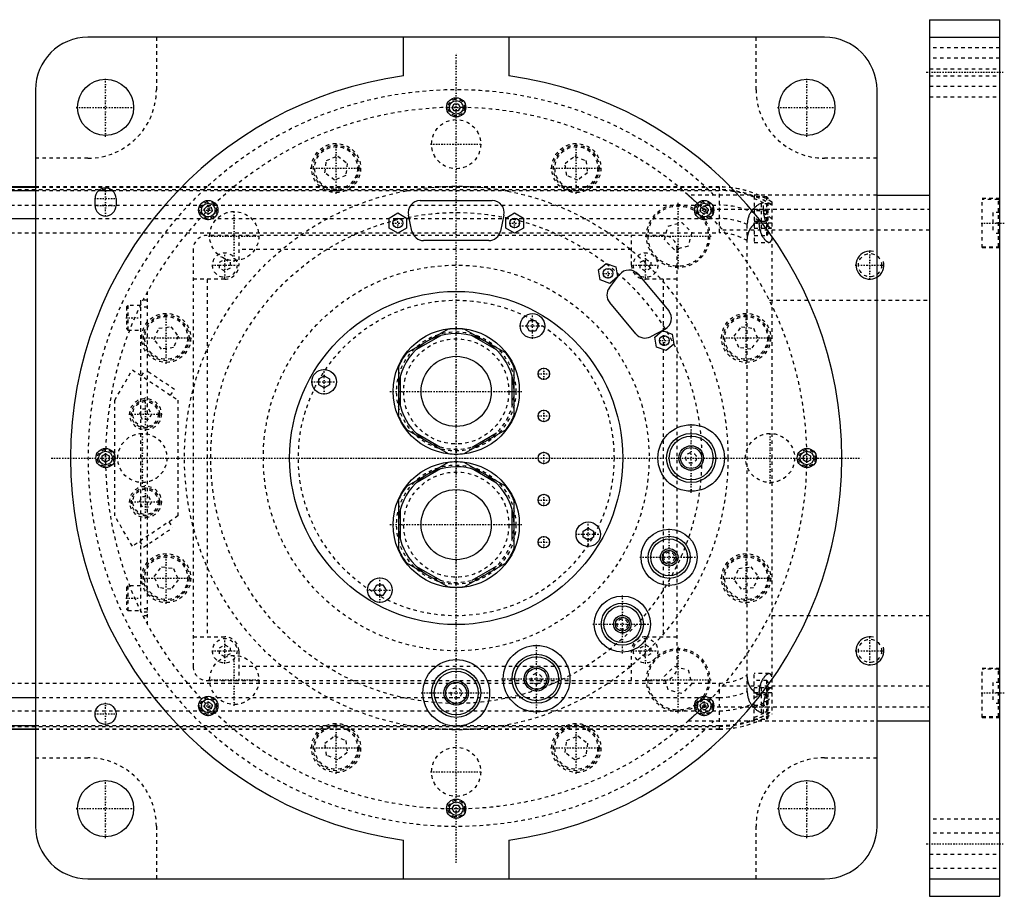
# Model space of a CAD drawing. Extents: x -706 to 156, y -125 to 125.
# Tile 12 of 12: x -124 to 156, y -125 to 125. Entities that reach past the tile are written whole.
import ezdxf

# ---------------------------------------------------------------- set-up
doc = ezdxf.new("R2010")
doc.units = 0
doc.linetypes.add('CENTER', pattern=[1.5, 0.45, -0.5, 0.05, -0.5])
doc.linetypes.add('DASHED', pattern=[2, 1, -1])
for name, color, linetype in [('AM_0', 7, 'CONTINUOUS'), ('AM_10', 7, 'CONTINUOUS'), ('AM_3', 7, 'DASHED'), ('AM_7', 7, 'CENTER')]:
    doc.layers.add(name, color=color, linetype=linetype)

msp = doc.modelspace()

# ---------------------------------------------------------------- linework, layer by layer
at = {"layer": 'AM_0', "color": 7, "linetype": 'CONTINUOUS'}
for p, q in [((135, 125), (155, 125)), ((135, 125), (135, -125)), ((155, -125), (155, 125)), ((105, 120), (-105, 120)), ((-15, 108.97), (-15, 120)), ((15, 120), (15, 108.97)), ((135, 120), (155, 120)), ((-120, 105), (-120, -105)), ((120, -105), (120, 105)), ((-1.15, 100), (-0.58, 101)), ((-0.58, 99), (-1.15, 100)), ((-0.58, 101), (0.58, 101)), ((0.58, 99), (-0.58, 99)), ((0.58, 101), (1.15, 100)), ((1.15, 100), (0.58, 99)), ((-120, 77.32), (-190.79, 77.32)), ((-190.6, 77.28), (-120, 77.28)), ((-186.5, 76.29), (-120, 76.29)), ((-101.93, 76.29), (-98.07, 76.29)), ((-103, 72), (-103, 74)), ((-97, 74), (-97, 72)), ((-10.3, 73.4), (10.3, 73.4)), ((120, 75), (135, 75)), ((-71.83, 71.01), (-71.01, 71.83)), ((-71.53, 69.89), (-71.83, 71.01)), ((-71.01, 71.83), (-69.89, 71.53)), ((-69.6, 70.41), (-70.41, 69.6)), ((-69.89, 71.53), (-69.6, 70.41)), ((69.6, 70.41), (69.89, 71.53)), ((70.41, 69.6), (69.6, 70.41)), ((69.89, 71.53), (71.01, 71.83)), ((71.01, 71.83), (71.83, 71.01)), ((71.83, 71.01), (71.53, 69.89)), ((-167.3, 68.3), (-120, 68.3)), ((-70.41, 69.6), (-71.53, 69.89)), ((-19.15, 68.44), (-16.65, 69.89)), ((-19.15, 65.56), (-19.15, 68.44)), ((-16.65, 69.89), (-14.15, 68.44)), ((-14.15, 68.44), (-14.15, 65.56)), ((-12.62, 64.68), (-13.62, 69.28)), ((13.62, 69.28), (12.62, 64.68)), ((14.15, 68.44), (16.65, 69.89)), ((14.15, 65.56), (14.15, 68.44)), ((16.65, 69.89), (19.15, 68.44)), ((19.15, 68.44), (19.15, 65.56)), ((71.53, 69.89), (70.41, 69.6)), ((-16.65, 64.11), (-19.15, 65.56)), ((-14.15, 65.56), (-16.65, 64.11)), ((16.65, 64.11), (14.15, 65.56)), ((19.15, 65.56), (16.65, 64.11)), ((9.3, 62), (-9.3, 62)), ((40.58, 53.63), (42.79, 55.49)), ((41.08, 50.79), (40.58, 53.63)), ((42.79, 55.49), (45.5, 54.5)), ((45.5, 54.5), (46, 51.65)), ((43.79, 49.8), (41.08, 50.79)), ((43.68, 48.56), (46.56, 52.29)), ((46, 51.65), (43.79, 49.8)), ((51.86, 52.39), (60.6, 41.97)), ((51.22, 35.41), (43.77, 44.3)), ((-2.3, 36.73), (-14.2, 29.85)), ((14.2, 29.85), (2.3, 36.73)), ((20.02, 37.67), (20.88, 39.17)), ((20.88, 36.17), (20.02, 37.67)), ((20.88, 39.17), (22.62, 39.17)), ((22.62, 39.17), (23.48, 37.67)), ((23.48, 37.67), (22.62, 36.17)), ((59.58, 36.78), (55.41, 34.59)), ((-4.51, 34.87), (-11.49, 30.84)), ((11.49, 30.84), (4.51, 34.87)), ((22.62, 36.17), (20.88, 36.17)), ((56.65, 34.48), (58.86, 36.33)), ((57.15, 31.64), (56.65, 34.48)), ((58.86, 36.33), (61.57, 35.35)), ((61.57, 35.35), (62.07, 32.5)), ((59.86, 30.65), (57.15, 31.64)), ((62.07, 32.5), (59.86, 30.65)), ((-16.5, 25.87), (-16.5, 12.12)), ((16.5, 12.12), (16.5, 25.87)), ((-39.17, 22.62), (-37.67, 23.48)), ((-39.17, 20.88), (-39.17, 22.62)), ((-37.67, 23.48), (-36.17, 22.62)), ((-36.17, 22.62), (-36.17, 20.88)), ((-16, 23.03), (-16, 14.97)), ((16, 14.97), (16, 23.03)), ((-37.67, 20.02), (-39.17, 20.88)), ((-36.17, 20.88), (-37.67, 20.02)), ((-14.2, 8.15), (-2.3, 1.27)), ((-11.49, 7.16), (-4.51, 3.13)), ((2.3, 1.27), (14.2, 8.15)), ((4.51, 3.13), (11.49, 7.16)), ((-101, 0.58), (-100, 1.15)), ((-101, -0.58), (-101, 0.58)), ((-100, 1.15), (-99, 0.58)), ((-99, 0.58), (-99, -0.58)), ((99, 0.58), (100, 1.15)), ((99, -0.58), (99, 0.58)), ((100, 1.15), (101, 0.58)), ((101, 0.58), (101, -0.58)), ((-100, -1.15), (-101, -0.58)), ((-99, -0.58), (-100, -1.15)), ((-2.3, -1.27), (-14.2, -8.15)), ((14.2, -8.15), (2.3, -1.27)), ((100, -1.15), (99, -0.58)), ((101, -0.58), (100, -1.15)), ((-4.51, -3.13), (-11.49, -7.16)), ((11.49, -7.16), (4.51, -3.13)), ((-16.5, -12.13), (-16.5, -25.88)), ((16.5, -25.88), (16.5, -12.13)), ((-16, -14.97), (-16, -23.03)), ((16, -23.03), (16, -14.97)), ((36.17, -20.88), (37.67, -20.02)), ((36.17, -22.62), (36.17, -20.88)), ((37.67, -20.02), (39.17, -20.88)), ((39.17, -20.88), (39.17, -22.62)), ((37.67, -23.48), (36.17, -22.62)), ((39.17, -22.62), (37.67, -23.48)), ((-14.2, -29.85), (-2.3, -36.73)), ((-11.49, -30.84), (-4.51, -34.87)), ((2.3, -36.73), (14.2, -29.85)), ((4.51, -34.87), (11.49, -30.84)), ((-23.48, -37.67), (-22.62, -36.17)), ((-22.62, -36.17), (-20.88, -36.17)), ((-20.88, -36.17), (-20.02, -37.67)), ((-22.62, -39.17), (-23.48, -37.67)), ((-20.88, -39.17), (-22.62, -39.17)), ((-20.02, -37.67), (-20.88, -39.17)), ((-167.3, -68.3), (-120, -68.3)), ((-71.83, -71.01), (-71.53, -69.89)), ((-71.53, -69.89), (-70.41, -69.6)), ((-70.41, -69.6), (-69.6, -70.41)), ((69.6, -70.41), (70.41, -69.6)), ((70.41, -69.6), (71.53, -69.89)), ((71.53, -69.89), (71.83, -71.01)), ((-71.01, -71.83), (-71.83, -71.01)), ((-69.89, -71.53), (-71.01, -71.83)), ((-69.6, -70.41), (-69.89, -71.53)), ((69.89, -71.53), (69.6, -70.41)), ((71.01, -71.83), (69.89, -71.53)), ((71.83, -71.01), (71.01, -71.83)), ((120, -75), (135, -75)), ((-190.79, -77.32), (-120, -77.32)), ((-190.6, -77.28), (-120, -77.28)), ((-186.5, -76.29), (-120, -76.29)), ((-1.15, -100), (-0.58, -99)), ((-0.58, -101), (-1.15, -100)), ((-0.58, -99), (0.58, -99)), ((0.58, -101), (-0.58, -101)), ((0.58, -99), (1.15, -100)), ((1.15, -100), (0.58, -101)), ((-15, -120), (-15, -108.97)), ((15, -108.97), (15, -120)), ((-105, -120), (105, -120)), ((135, -120), (155, -120)), ((135, -125), (155, -125))]:
    msp.add_line(p, q, dxfattribs=at)
for centre, radius in [((-100, 100), 8), ((100, 100), 8), ((0, 100), 2.75), ((0, 100), 1.95), ((-70.71, 70.71), 2.75), ((70.71, 70.71), 2.75), ((-70.71, 70.71), 1.95), ((70.71, 70.71), 1.95), ((-16.65, 67), 1.4), ((16.65, 67), 1.4), ((43.29, 52.64), 1.4), ((0, 0), 47.5), ((21.75, 37.67), 3.5), ((0, 19), 18), ((59.36, 33.49), 1.4), ((0, 19), 10), ((25, 24), 1.65), ((-37.67, 21.75), 3.5), ((25, 12), 1.65), ((67, 0), 9.5), ((67, 0), 7), ((67, 0), 6.25), ((67, 0), 3.5), ((67, 0), 3), ((-100, 0), 2.75), ((-100, 0), 1.95), ((25, 0), 1.65), ((100, 0), 2.75), ((100, 0), 1.95), ((0, -19), 18), ((0, -19), 10), ((25, -12), 1.65), ((37.67, -21.75), 3.5), ((25, -24), 1.65), ((60.72, -28.32), 8), ((60.72, -28.32), 6), ((60.72, -28.32), 5.25), ((60.72, -28.32), 2.5), ((60.72, -28.32), 2), ((-21.75, -37.67), 3.5), ((47.38, -47.38), 8), ((47.38, -47.38), 6), ((47.38, -47.38), 5.25), ((47.38, -47.38), 2.5), ((47.38, -47.38), 2), ((22.92, -62.96), 9.5), ((22.92, -62.96), 7), ((0, -67), 9.5), ((22.92, -62.96), 6.25), ((0, -67), 7), ((0, -67), 6.25), ((22.92, -62.96), 3.5), ((22.92, -62.96), 3), ((0, -67), 3.5), ((0, -67), 3), ((-100, -73), 3), ((-70.71, -70.71), 2.75), ((-70.71, -70.71), 1.95), ((70.71, -70.71), 2.75), ((70.71, -70.71), 1.95), ((-100, -100), 8), ((100, -100), 8), ((0, -100), 2.75), ((0, -100), 1.95)]:
    msp.add_circle(centre, radius, dxfattribs=at)
for centre, radius, start, end in [((-105, 105), 15, 90, 180), ((105, 105), 15, 0, 90), ((0, 0), 110, 97.8375, 262.1625), ((0, 0), 110, 277.8375, 82.1625), ((-100, 74), 3, 0, 180), ((-10.3, 70), 3.4, 90, 192.2648), ((10.3, 70), 3.4, 347.7352, 90), ((-100, 72), 3, 180, 0), ((-9.3, 65.4), 3.4, 192.2648, 270), ((9.3, 65.4), 3.4, 270, 347.7352), ((49.25, 50.2), 3.4, 40, 142.2648), ((46.37, 46.48), 3.4, 142.2648, 220), ((57.99, 39.79), 3.4, 297.7352, 40), ((0, 19), 17.87, 82.6199, 97.3801), ((0, 19), 16.5, 0, 240), ((53.83, 37.6), 3.4, 220, 297.7352), ((0, 19), 17.88, 142.6199, 157.3801), ((0, 19), 17.88, 22.6199, 37.3801), ((0, 19), 17.88, 202.6199, 217.3801), ((0, 19), 17.87, 322.6199, 337.3801), ((0, 19), 17.87, 262.6199, 277.3801), ((0, -19), 16.5, 0, 240), ((0, -19), 17.87, 82.6199, 97.3801), ((0, -19), 17.88, 142.6199, 157.3801), ((0, -19), 17.87, 22.6199, 37.3801), ((0, -19), 17.87, 202.6199, 217.3801), ((0, -19), 17.87, 322.6199, 337.3801), ((0, -19), 17.87, 262.6199, 277.3801), ((-105, -105), 15, 180, 270), ((105, -105), 15, 270, 0)]:
    msp.add_arc(centre, radius, start, end, dxfattribs=at)
at = {"layer": 'AM_10', "color": 7, "linetype": 'CONTINUOUS'}
for centre in [(118, 55), (118, -55)]:
    msp.add_arc(centre, 4, 75, 15, dxfattribs=at)
at = {"layer": 'AM_3', "color": 6, "linetype": 'DASHED'}
for p, q in [((-85.5, 120), (-85.5, 105)), ((85.5, 105), (85.5, 120)), ((155, 117), (135, 117)), ((155, 114), (135, 114)), ((135, 111), (155, 111)), ((135, 109), (155, 109)), ((135, 106), (155, 106)), ((135, 103), (155, 103)), ((-105, 85.5), (-120, 85.5)), ((-37.45, 81.36), (-37, 84.8)), ((-37, 84.8), (-33.8, 86.12)), ((-33.8, 86.12), (-31.05, 84.01)), ((31.05, 84.01), (33.8, 86.12)), ((33.8, 86.12), (37, 84.8)), ((37, 84.8), (37.45, 81.36)), ((120, 85.5), (105, 85.5)), ((-31.05, 84.01), (-31.5, 80.58)), ((31.5, 80.58), (31.05, 84.01)), ((-34.7, 79.25), (-37.45, 81.36)), ((-31.5, 80.58), (-34.7, 79.25)), ((34.7, 79.25), (31.5, 80.58)), ((37.45, 81.36), (34.7, 79.25)), ((-309, 76.54), (75, 76.54)), ((75, 77.32), (-120, 77.32)), ((-120, 77.28), (75, 77.28)), ((-120, 76.29), (-101.93, 76.29)), ((-98.07, 76.29), (75, 76.29)), ((75, 77.32), (75, 64.2)), ((120, 75), (66.14, 75)), ((85, 74.75), (85, 61.5)), ((88.6, 74.5), (85, 74.5)), ((89, 74.1), (88.6, 74.5)), ((88.6, 63.5), (88.6, 74.5)), ((89, 63.9), (89, 74.1)), ((90, 73.02), (90, -73.02)), ((155, 74), (150, 74)), ((150, 60), (150, 74)), ((154.6, 73.75), (150, 73.75)), ((155, 73.35), (154.6, 73.75)), ((154.6, 60.25), (154.6, 73.75)), ((-309, 72.1), (75, 72.1)), ((70.42, 71), (135, 71)), ((88.6, 70.5), (85, 70.5)), ((87, 72.5), (87, 69.5)), ((89, 72.5), (87, 72.5)), ((87.65, 71), (87.65, 72.74)), ((89, 70.1), (88.6, 70.5)), ((-120, 68.3), (75, 68.3)), ((85, 67.5), (88.6, 67.5)), ((86.34, 67.64), (86.34, 67)), ((89, 69.5), (87, 69.5)), ((87, 68.5), (87, 65.5)), ((89, 68.5), (87, 68.5)), ((88.6, 67.5), (89, 67.9)), ((153, 70), (153, 64)), ((155, 70), (153, 70)), ((59.38, 62.24), (60.43, 66.14)), ((60.43, 66.14), (64.33, 67.19)), ((64.33, 67.19), (67.19, 64.33)), ((135, 65), (75.99, 65)), ((83, -66.56), (83, 66.56)), ((90, 67), (85, 67)), ((85, 65.5), (89.8, 65.5)), ((155, 67), (153, 67)), ((-309, 64.2), (75, 64.2)), ((59, 63.5), (-71, 63.5)), ((-62, 63.5), (-62, 55)), ((50, 55), (50, 63.5)), ((62.24, 59.38), (59.38, 62.24)), ((67.19, 64.33), (66.14, 60.43)), ((85, 63.5), (88.6, 63.5)), ((88.6, 63.5), (89, 63.9)), ((155, 64), (153, 64)), ((-75, 59.5), (-75, -59.5)), ((50, 59.5), (-62, 59.5)), ((66.14, 60.43), (62.24, 59.38)), ((63, -59.5), (63, 59.5)), ((85, 61.5), (89.23, 61.5)), ((150, 60.25), (154.6, 60.25)), ((150, 60), (155, 60)), ((154.6, 60.25), (155, 60.65)), ((-67.5, 55.87), (-66, 56.73)), ((-66, 56.73), (-64.5, 55.87)), ((52.5, 55.87), (54, 56.73)), ((54, 56.73), (55.5, 55.87)), ((-67.5, 54.13), (-67.5, 55.87)), ((-66, 53.27), (-67.5, 54.13)), ((-64.5, 54.13), (-66, 53.27)), ((-64.5, 55.87), (-64.5, 54.13)), ((52.5, 54.13), (52.5, 55.87)), ((54, 53.27), (52.5, 54.13)), ((55.5, 54.13), (54, 53.27)), ((55.5, 55.87), (55.5, 54.13)), ((-66, 51), (-75, 51)), ((-71, 51), (-71, -51)), ((63, 51), (54, 51)), ((59, 51), (59, -51)), ((-90, 45), (-90, -45)), ((-88, 45), (-90, 45)), ((-88, -47.5), (-88, 47.5)), ((89.3, 45), (135, 45)), ((-93.6, 43.5), (-94, 43.1)), ((-94, 43.1), (-94, 36.9)), ((-90, 43.5), (-93.6, 43.5)), ((-93.6, 43.5), (-93.6, 36.5)), ((-88, 43), (-90, 43)), ((-94, 36.9), (-93.6, 36.5)), ((-86.12, 33.8), (-84.8, 37)), ((-84.8, 37), (-81.36, 37.45)), ((-81.36, 37.45), (-79.25, 34.7)), ((79.25, 34.7), (81.36, 37.45)), ((81.36, 37.45), (84.8, 37)), ((84.8, 37), (86.12, 33.8)), ((-93.6, 36.5), (-90, 36.5)), ((-84.01, 31.05), (-86.12, 33.8)), ((-79.25, 34.7), (-80.58, 31.5)), ((80.58, 31.5), (79.25, 34.7)), ((86.12, 33.8), (84.01, 31.05)), ((-80.58, 31.5), (-84.01, 31.05)), ((84.01, 31.05), (80.58, 31.5)), ((-97.35, 16.5), (-92.35, 25.16)), ((-92.35, 25.16), (-79.35, 16.5)), ((-89.75, 23.43), (-88.64, 25.09)), ((-80.32, 19.55), (-88.64, 25.09)), ((-81.43, 17.89), (-80.32, 19.55)), ((-97.35, -16.5), (-97.35, 16.5)), ((-79.35, 16.5), (-79.35, -16.5)), ((-90.33, 12.5), (-89.47, 14)), ((-89.47, 11), (-90.33, 12.5)), ((-89.47, 14), (-87.73, 14)), ((-87.73, 14), (-86.87, 12.5)), ((-86.87, 12.5), (-87.73, 11)), ((-87.73, 11), (-89.47, 11)), ((-90.33, -12.5), (-89.47, -11)), ((-89.47, -11), (-87.73, -11)), ((-87.73, -11), (-86.87, -12.5)), ((-89.47, -14), (-90.33, -12.5)), ((-87.73, -14), (-89.47, -14)), ((-86.87, -12.5), (-87.73, -14)), ((-92.35, -25.16), (-97.35, -16.5)), ((-79.35, -16.5), (-92.35, -25.16)), ((-81.95, -18.23), (-80.84, -19.89)), ((-89.16, -25.44), (-80.84, -19.89)), ((-90.27, -23.77), (-89.16, -25.44)), ((-86.12, -33.8), (-84.01, -31.05)), ((-84.01, -31.05), (-80.58, -31.5)), ((-80.58, -31.5), (-79.25, -34.7)), ((79.25, -34.7), (80.58, -31.5)), ((80.58, -31.5), (84.01, -31.05)), ((84.01, -31.05), (86.12, -33.8)), ((-93.6, -36.5), (-94, -36.9)), ((-90, -36.5), (-93.6, -36.5)), ((-93.6, -36.5), (-93.6, -43.5)), ((-84.8, -37), (-86.12, -33.8)), ((-79.25, -34.7), (-81.36, -37.45)), ((81.36, -37.45), (79.25, -34.7)), ((86.12, -33.8), (84.8, -37)), ((-94, -36.9), (-94, -43.1)), ((-81.36, -37.45), (-84.8, -37)), ((84.8, -37), (81.36, -37.45)), ((-94, -43.1), (-93.6, -43.5)), ((-93.6, -43.5), (-90, -43.5)), ((-88, -43), (-90, -43)), ((-88, -44), (-90, -44)), ((-88, -45), (-90, -45)), ((135, -45), (89.3, -45)), ((-75, -51), (-66, -51)), ((-67.5, -54.13), (-66, -53.27)), ((-66, -53.27), (-64.5, -54.13)), ((52.5, -54.13), (54, -53.27)), ((54, -51), (63, -51)), ((54, -53.27), (55.5, -54.13)), ((-67.5, -55.87), (-67.5, -54.13)), ((-66, -56.73), (-67.5, -55.87)), ((-64.5, -55.87), (-66, -56.73)), ((-64.5, -54.13), (-64.5, -55.87)), ((-62, -55), (-62, -63.5)), ((50, -63.5), (50, -55)), ((52.5, -55.87), (52.5, -54.13)), ((54, -56.73), (52.5, -55.87)), ((55.5, -55.87), (54, -56.73)), ((55.5, -54.13), (55.5, -55.87)), ((50, -59.5), (-62, -59.5)), ((59.38, -62.24), (62.24, -59.38)), ((62.24, -59.38), (66.14, -60.43)), ((66.14, -60.43), (67.19, -64.33)), ((89.23, -61.5), (85, -61.5)), ((85, -74.75), (85, -61.5)), ((155, -60), (150, -60)), ((150, -74), (150, -60)), ((154.6, -60.25), (150, -60.25)), ((155, -60.65), (154.6, -60.25)), ((154.6, -73.75), (154.6, -60.25)), ((-309, -64.2), (75, -64.2)), ((-71, -63.5), (59, -63.5)), ((60.43, -66.14), (59.38, -62.24)), ((67.19, -64.33), (64.33, -67.19)), ((75, -64.2), (75, -77.32)), ((88.6, -63.5), (85, -63.5)), ((89, -63.9), (88.6, -63.5)), ((88.6, -74.5), (88.6, -63.5)), ((89, -74.1), (89, -63.9)), ((153, -64), (153, -70)), ((155, -64), (153, -64)), ((64.33, -67.19), (60.43, -66.14)), ((75.99, -65), (135, -65)), ((89.8, -65.5), (85, -65.5)), ((90, -67), (85, -67)), ((86.34, -67), (86.34, -67.64)), ((87, -65.5), (87, -68.5)), ((155, -67), (153, -67)), ((-120, -68.3), (75, -68.3)), ((88.6, -67.5), (85, -67.5)), ((89, -68.5), (87, -68.5)), ((87, -69.5), (87, -72.5)), ((89, -69.5), (87, -69.5)), ((89, -67.9), (88.6, -67.5)), ((88.6, -70.5), (89, -70.1)), ((155, -70), (153, -70)), ((-309, -72.1), (75, -72.1)), ((70.42, -71), (135, -71)), ((85, -70.5), (88.6, -70.5)), ((89, -72.5), (87, -72.5)), ((87.65, -72.74), (87.65, -71)), ((66.14, -75), (120, -75)), ((85, -74.5), (88.6, -74.5)), ((88.6, -74.5), (89, -74.1)), ((150, -73.75), (154.6, -73.75)), ((150, -74), (155, -74)), ((154.6, -73.75), (155, -73.35)), ((-309, -76.54), (75, -76.54)), ((-120, -76.29), (75, -76.29)), ((-120, -77.28), (75, -77.28)), ((-120, -77.32), (75, -77.32)), ((-37.45, -81.36), (-34.7, -79.25)), ((-37, -84.8), (-37.45, -81.36)), ((-34.7, -79.25), (-31.5, -80.58)), ((-31.5, -80.58), (-31.05, -84.01)), ((31.05, -84.01), (31.5, -80.58)), ((31.5, -80.58), (34.7, -79.25)), ((34.7, -79.25), (37.45, -81.36)), ((37.45, -81.36), (37, -84.8)), ((-31.05, -84.01), (-33.8, -86.12)), ((33.8, -86.12), (31.05, -84.01)), ((-120, -85.5), (-105, -85.5)), ((-33.8, -86.12), (-37, -84.8)), ((37, -84.8), (33.8, -86.12)), ((105, -85.5), (120, -85.5)), ((155, -103), (135, -103)), ((-85.5, -105), (-85.5, -120)), ((85.5, -120), (85.5, -105)), ((155, -107), (135, -107)), ((135, -113), (155, -113)), ((135, -117), (155, -117))]:
    msp.add_line(p, q, dxfattribs=at)
for points in [[(66.14, 75, 0), (66.14, 75, 0), (66.15, 75, 0), (66.15, 75, 0), (66.15, 74.99, 0), (66.15, 74.99, 0), (66.16, 74.99, 0), (66.16, 74.98, 0), (66.17, 74.97, 0), (66.18, 74.97, 0), (66.19, 74.96, 0), (66.2, 74.95, 0), (66.21, 74.95, 0), (66.22, 74.93, 0), (66.23, 74.92, 0), (66.25, 74.91, 0), (66.27, 74.89, 0), (66.29, 74.87, 0), (66.3, 74.87, 0), (66.31, 74.86, 0), (66.33, 74.84, 0), (66.35, 74.82, 0), (66.36, 74.81, 0), (66.37, 74.8, 0), (66.4, 74.77, 0), (66.42, 74.75, 0), (66.44, 74.74, 0), (66.45, 74.73, 0), (66.48, 74.7, 0), (66.51, 74.68, 0), (66.54, 74.65, 0), (66.57, 74.62, 0), (66.6, 74.59, 0), (66.62, 74.58, 0), (66.63, 74.57, 0), (66.67, 74.54, 0), (66.7, 74.51, 0), (66.74, 74.47, 0), (66.77, 74.44, 0), (66.81, 74.41, 0), (66.83, 74.39, 0), (66.84, 74.38, 0), (66.88, 74.34, 0), (66.92, 74.31, 0), (66.96, 74.27, 0), (67, 74.24, 0), (67.04, 74.2, 0), (67.06, 74.19, 0), (67.08, 74.17, 0), (67.12, 74.13, 0), (67.16, 74.1, 0), (67.2, 74.06, 0), (67.24, 74.02, 0), (67.28, 73.99, 0), (67.3, 73.97, 0), (67.32, 73.95, 0), (67.36, 73.91, 0), (67.4, 73.87, 0), (67.45, 73.83, 0), (67.49, 73.79, 0), (67.53, 73.75, 0), (67.55, 73.73, 0), (67.58, 73.71, 0), (67.62, 73.67, 0), (67.67, 73.63, 0), (67.69, 73.61, 0), (67.83, 73.48, 0), (68.12, 73.21, 0), (68.41, 72.94, 0), (68.72, 72.65, 0), (69.03, 72.35, 0), (69.34, 72.05, 0), (69.5, 71.9, 0), (69.66, 71.75, 0), (69.97, 71.45, 0), (70.27, 71.15, 0), (70.42, 71, 0)], [(84.35, 70.61, 0), (84.28, 70.52, 0), (84.15, 70.34, 0), (84.03, 70.15, 0), (83.97, 70.06, 0), (83.91, 69.96, 0), (83.79, 69.76, 0), (83.68, 69.55, 0), (83.58, 69.34, 0), (83.49, 69.12, 0), (83.4, 68.9, 0), (83.36, 68.78, 0), (83.32, 68.67, 0), (83.25, 68.43, 0), (83.19, 68.19, 0), (83.13, 67.94, 0), (83.09, 67.7, 0), (83.05, 67.45, 0), (83.04, 67.32, 0), (83.03, 67.2, 0), (83.01, 66.94, 0), (83, 66.69, 0), (83, 66.56, 0)], [(87.65, 72.74, 0), (87.56, 72.73, 0), (87.38, 72.7, 0), (87.2, 72.65, 0), (87.11, 72.62, 0), (87.01, 72.59, 0), (86.83, 72.53, 0), (86.64, 72.45, 0), (86.44, 72.36, 0), (86.25, 72.26, 0), (86.06, 72.15, 0), (85.97, 72.09, 0), (85.87, 72.03, 0), (85.68, 71.9, 0), (85.5, 71.76, 0), (85.31, 71.61, 0), (85.13, 71.45, 0), (84.95, 71.28, 0), (84.86, 71.19, 0), (84.78, 71.1, 0), (84.6, 70.91, 0), (84.43, 70.71, 0), (84.35, 70.61, 0)], [(89.8, 65.5, 0), (89.79, 65.5, 0), (89.77, 65.5, 0), (89.75, 65.5, 0), (89.74, 65.5, 0), (89.73, 65.51, 0), (89.71, 65.51, 0), (89.7, 65.52, 0), (89.68, 65.52, 0), (89.66, 65.53, 0), (89.63, 65.54, 0), (89.62, 65.55, 0), (89.61, 65.55, 0), (89.59, 65.56, 0), (89.57, 65.57, 0), (89.55, 65.59, 0), (89.53, 65.6, 0), (89.5, 65.62, 0), (89.49, 65.63, 0), (89.48, 65.64, 0), (89.46, 65.65, 0), (89.43, 65.67, 0), (89.42, 65.68, 0), (89.41, 65.69, 0), (89.39, 65.72, 0), (89.36, 65.74, 0), (89.35, 65.75, 0), (89.34, 65.76, 0), (89.31, 65.79, 0), (89.29, 65.81, 0), (89.26, 65.84, 0), (89.24, 65.87, 0), (89.21, 65.9, 0), (89.2, 65.92, 0), (89.18, 65.93, 0), (89.16, 65.96, 0), (89.13, 66, 0), (89.11, 66.03, 0), (89.08, 66.06, 0), (89.05, 66.1, 0), (89.04, 66.12, 0), (89.03, 66.14, 0), (89, 66.17, 0), (88.97, 66.21, 0), (88.95, 66.25, 0), (88.92, 66.29, 0), (88.89, 66.34, 0), (88.88, 66.36, 0), (88.87, 66.38, 0), (88.84, 66.42, 0), (88.81, 66.47, 0), (88.79, 66.51, 0), (88.76, 66.56, 0), (88.73, 66.6, 0), (88.72, 66.63, 0), (88.71, 66.65, 0), (88.68, 66.7, 0), (88.66, 66.75, 0), (88.63, 66.8, 0), (88.6, 66.85, 0), (88.58, 66.9, 0), (88.57, 66.93, 0), (88.55, 66.95, 0), (88.53, 67, 0), (88.5, 67.06, 0), (88.49, 67.08, 0), (88.48, 67.11, 0), (88.45, 67.16, 0), (88.43, 67.22, 0), (88.42, 67.25, 0), (88.41, 67.28, 0), (88.38, 67.33, 0), (88.36, 67.39, 0), (88.33, 67.45, 0), (88.31, 67.51, 0), (88.28, 67.57, 0), (88.27, 67.6, 0), (88.26, 67.63, 0), (88.24, 67.69, 0), (88.21, 67.76, 0), (88.19, 67.82, 0), (88.17, 67.89, 0), (88.15, 67.95, 0), (88.13, 67.99, 0), (88.12, 68.02, 0), (88.1, 68.09, 0), (88.08, 68.16, 0), (88.06, 68.23, 0), (88.04, 68.3, 0), (88.02, 68.37, 0), (88.01, 68.41, 0), (88, 68.44, 0), (87.98, 68.52, 0), (87.96, 68.59, 0), (87.94, 68.66, 0), (87.92, 68.74, 0), (87.9, 68.81, 0), (87.89, 68.85, 0), (87.88, 68.89, 0), (87.87, 68.96, 0), (87.85, 69.04, 0), (87.84, 69.12, 0), (87.82, 69.2, 0), (87.81, 69.27, 0), (87.8, 69.31, 0), (87.79, 69.35, 0), (87.78, 69.43, 0), (87.77, 69.51, 0), (87.76, 69.55, 0), (87.75, 69.59, 0), (87.74, 69.67, 0), (87.73, 69.75, 0), (87.73, 69.79, 0), (87.72, 69.83, 0), (87.71, 69.91, 0), (87.7, 69.99, 0), (87.69, 70.07, 0), (87.69, 70.15, 0), (87.68, 70.24, 0), (87.68, 70.28, 0), (87.67, 70.32, 0), (87.67, 70.4, 0), (87.66, 70.48, 0), (87.66, 70.56, 0), (87.66, 70.64, 0), (87.65, 70.72, 0), (87.65, 70.76, 0), (87.65, 70.8, 0), (87.65, 70.88, 0), (87.65, 70.96, 0), (87.65, 71, 0)], [(83, 61.92, 0), (83, 62.15, 0), (83.01, 62.41, 0), (83.02, 62.48, 0), (83.02, 62.55, 0), (83.03, 62.59, 0), (83.03, 62.63, 0), (83.04, 62.7, 0), (83.04, 62.77, 0), (83.05, 62.85, 0), (83.06, 62.92, 0), (83.07, 62.99, 0), (83.07, 63.03, 0), (83.08, 63.07, 0), (83.09, 63.14, 0), (83.1, 63.21, 0), (83.11, 63.25, 0), (83.11, 63.28, 0), (83.13, 63.36, 0), (83.14, 63.43, 0), (83.15, 63.46, 0), (83.16, 63.5, 0), (83.17, 63.57, 0), (83.19, 63.64, 0), (83.21, 63.71, 0), (83.22, 63.78, 0), (83.24, 63.86, 0), (83.25, 63.89, 0), (83.26, 63.93, 0), (83.28, 63.99, 0), (83.3, 64.06, 0), (83.32, 64.13, 0), (83.35, 64.2, 0), (83.37, 64.27, 0), (83.38, 64.3, 0), (83.39, 64.33, 0), (83.42, 64.4, 0), (83.44, 64.47, 0), (83.47, 64.53, 0), (83.49, 64.6, 0), (83.52, 64.66, 0), (83.54, 64.69, 0), (83.55, 64.72, 0), (83.58, 64.79, 0), (83.61, 64.85, 0), (83.64, 64.91, 0), (83.67, 64.97, 0), (83.7, 65.03, 0), (83.71, 65.06, 0), (83.73, 65.09, 0), (83.76, 65.15, 0), (83.79, 65.21, 0), (83.83, 65.27, 0), (83.86, 65.33, 0), (83.89, 65.39, 0), (83.91, 65.42, 0), (83.93, 65.45, 0), (83.96, 65.5, 0), (84, 65.56, 0), (84.02, 65.59, 0), (84.04, 65.61, 0), (84.07, 65.67, 0), (84.11, 65.72, 0), (84.13, 65.75, 0), (84.15, 65.78, 0), (84.19, 65.83, 0), (84.22, 65.88, 0), (84.26, 65.93, 0), (84.3, 65.98, 0), (84.34, 66.03, 0), (84.36, 66.06, 0), (84.38, 66.08, 0), (84.42, 66.13, 0), (84.46, 66.18, 0), (84.6, 66.34, 0), (84.86, 66.6, 0), (85.11, 66.84, 0), (85.38, 67.05, 0), (85.51, 67.15, 0), (85.65, 67.25, 0), (85.92, 67.42, 0), (86.2, 67.57, 0), (86.34, 67.64, 0)], [(86.34, 67, 0), (86.34, 66.96, 0), (86.34, 66.88, 0), (86.34, 66.79, 0), (86.34, 66.75, 0), (86.34, 66.71, 0), (86.35, 66.63, 0), (86.35, 66.54, 0), (86.36, 66.46, 0), (86.36, 66.37, 0), (86.37, 66.29, 0), (86.38, 66.25, 0), (86.38, 66.21, 0), (86.39, 66.12, 0), (86.4, 66.04, 0), (86.41, 65.95, 0), (86.42, 65.87, 0), (86.44, 65.79, 0), (86.44, 65.75, 0), (86.45, 65.71, 0), (86.47, 65.62, 0), (86.48, 65.54, 0), (86.49, 65.5, 0)], [(86.49, 65.5, 0), (86.5, 65.44, 0), (86.53, 65.31, 0), (86.56, 65.19, 0), (86.58, 65.13, 0), (86.59, 65.07, 0), (86.63, 64.95, 0), (86.66, 64.83, 0), (86.7, 64.71, 0), (86.73, 64.6, 0), (86.77, 64.48, 0), (86.79, 64.43, 0), (86.82, 64.37, 0), (86.86, 64.26, 0), (86.9, 64.15, 0), (86.94, 64.04, 0), (86.99, 63.94, 0), (87.04, 63.84, 0), (87.06, 63.79, 0), (87.08, 63.74, 0), (87.13, 63.64, 0), (87.18, 63.54, 0), (87.2, 63.5, 0)], [(90, 65.59, 0), (89.97, 65.56, 0), (89.9, 65.52, 0), (89.84, 65.5, 0), (89.8, 65.5, 0)], [(87.2, 63.5, 0), (87.26, 63.4, 0), (87.37, 63.2, 0), (87.48, 63.02, 0), (87.53, 62.93, 0), (87.59, 62.84, 0), (87.71, 62.67, 0), (87.83, 62.51, 0), (87.95, 62.36, 0), (88.07, 62.22, 0), (88.19, 62.09, 0), (88.25, 62.03, 0), (88.31, 61.98, 0), (88.43, 61.87, 0), (88.55, 61.78, 0), (88.66, 61.7, 0), (88.78, 61.63, 0), (88.89, 61.58, 0), (88.94, 61.56, 0), (88.99, 61.54, 0), (89.09, 61.51, 0), (89.19, 61.5, 0), (89.23, 61.5, 0)], [(89.23, 61.5, 0), (89.26, 61.5, 0), (89.31, 61.51, 0), (89.37, 61.52, 0), (89.39, 61.52, 0), (89.42, 61.53, 0), (89.47, 61.55, 0), (89.52, 61.58, 0), (89.57, 61.61, 0), (89.62, 61.65, 0), (89.66, 61.69, 0), (89.69, 61.72, 0), (89.71, 61.74, 0), (89.75, 61.8, 0), (89.79, 61.86, 0), (89.83, 61.93, 0), (89.86, 62, 0), (89.9, 62.08, 0), (89.91, 62.12, 0), (89.93, 62.16, 0), (89.96, 62.25, 0), (89.99, 62.34, 0), (90, 62.39, 0)], [(89.23, -61.5, 0), (89.19, -61.5, 0), (89.09, -61.51, 0), (88.99, -61.54, 0), (88.94, -61.56, 0), (88.89, -61.58, 0), (88.78, -61.63, 0), (88.66, -61.7, 0), (88.55, -61.78, 0), (88.43, -61.87, 0), (88.31, -61.98, 0), (88.25, -62.03, 0), (88.19, -62.09, 0), (88.07, -62.22, 0), (87.95, -62.36, 0), (87.83, -62.51, 0), (87.71, -62.67, 0), (87.59, -62.84, 0), (87.53, -62.93, 0), (87.48, -63.02, 0), (87.37, -63.2, 0), (87.26, -63.4, 0), (87.2, -63.5, 0)], [(90, -62.39, 0), (89.99, -62.34, 0), (89.96, -62.25, 0), (89.93, -62.16, 0), (89.91, -62.12, 0), (89.9, -62.08, 0), (89.86, -62, 0), (89.83, -61.93, 0), (89.79, -61.86, 0), (89.75, -61.8, 0), (89.71, -61.74, 0), (89.69, -61.72, 0), (89.66, -61.69, 0), (89.62, -61.65, 0), (89.57, -61.61, 0), (89.52, -61.58, 0), (89.47, -61.55, 0), (89.42, -61.53, 0), (89.39, -61.52, 0), (89.37, -61.52, 0), (89.31, -61.51, 0), (89.26, -61.5, 0), (89.23, -61.5, 0)], [(86.34, -67.64, 0), (86.2, -67.57, 0), (85.92, -67.42, 0), (85.64, -67.24, 0), (85.5, -67.14, 0), (85.36, -67.04, 0), (85.1, -66.82, 0), (84.84, -66.59, 0), (84.59, -66.32, 0), (84.45, -66.16, 0), (84.41, -66.11, 0), (84.37, -66.07, 0), (84.35, -66.04, 0), (84.33, -66.02, 0), (84.29, -65.97, 0), (84.25, -65.92, 0), (84.21, -65.87, 0), (84.17, -65.81, 0), (84.14, -65.76, 0), (84.12, -65.73, 0), (84.1, -65.71, 0), (84.06, -65.65, 0), (84.03, -65.6, 0), (84.01, -65.57, 0), (83.99, -65.54, 0), (83.96, -65.49, 0), (83.92, -65.43, 0), (83.9, -65.4, 0), (83.89, -65.38, 0), (83.85, -65.32, 0), (83.82, -65.26, 0), (83.79, -65.2, 0), (83.75, -65.14, 0), (83.72, -65.08, 0), (83.71, -65.05, 0), (83.69, -65.02, 0), (83.66, -64.96, 0), (83.63, -64.9, 0), (83.6, -64.83, 0), (83.57, -64.77, 0), (83.54, -64.71, 0), (83.53, -64.68, 0), (83.52, -64.64, 0), (83.49, -64.58, 0), (83.46, -64.52, 0), (83.44, -64.45, 0), (83.41, -64.39, 0), (83.39, -64.32, 0), (83.38, -64.29, 0), (83.37, -64.25, 0), (83.34, -64.19, 0), (83.32, -64.12, 0), (83.3, -64.05, 0), (83.28, -63.98, 0), (83.26, -63.92, 0), (83.25, -63.88, 0), (83.24, -63.85, 0), (83.22, -63.78, 0), (83.2, -63.71, 0), (83.19, -63.64, 0), (83.17, -63.57, 0), (83.16, -63.5, 0), (83.15, -63.46, 0), (83.14, -63.43, 0), (83.13, -63.36, 0), (83.11, -63.28, 0), (83.11, -63.25, 0), (83.1, -63.21, 0), (83.09, -63.14, 0), (83.08, -63.07, 0), (83.07, -63.03, 0), (83.07, -62.99, 0), (83.06, -62.92, 0), (83.05, -62.85, 0), (83.04, -62.77, 0), (83.04, -62.7, 0), (83.03, -62.63, 0), (83.03, -62.59, 0), (83.02, -62.55, 0), (83.02, -62.48, 0), (83.01, -62.41, 0), (83, -62.15, 0), (83, -61.92, 0)], [(87.2, -63.5, 0), (87.18, -63.54, 0), (87.13, -63.64, 0), (87.08, -63.74, 0), (87.06, -63.79, 0), (87.04, -63.84, 0), (86.99, -63.94, 0), (86.94, -64.04, 0), (86.9, -64.15, 0), (86.86, -64.26, 0), (86.82, -64.37, 0), (86.79, -64.43, 0), (86.77, -64.48, 0), (86.73, -64.6, 0), (86.7, -64.71, 0), (86.66, -64.83, 0), (86.63, -64.95, 0), (86.59, -65.07, 0), (86.58, -65.13, 0), (86.56, -65.19, 0), (86.53, -65.31, 0), (86.5, -65.44, 0), (86.49, -65.5, 0)], [(83, -66.56, 0), (83, -66.69, 0), (83.01, -66.94, 0), (83.03, -67.19, 0), (83.04, -67.32, 0), (83.05, -67.44, 0), (83.09, -67.69, 0), (83.13, -67.94, 0), (83.18, -68.19, 0), (83.25, -68.43, 0), (83.32, -68.66, 0), (83.36, -68.78, 0), (83.4, -68.89, 0), (83.49, -69.12, 0), (83.58, -69.34, 0), (83.68, -69.55, 0), (83.79, -69.76, 0), (83.91, -69.96, 0), (83.97, -70.06, 0), (84.03, -70.15, 0), (84.15, -70.34, 0), (84.28, -70.52, 0), (84.35, -70.61, 0)], [(86.49, -65.5, 0), (86.48, -65.54, 0), (86.47, -65.62, 0), (86.45, -65.71, 0), (86.44, -65.75, 0), (86.44, -65.79, 0), (86.42, -65.87, 0), (86.41, -65.95, 0), (86.4, -66.04, 0), (86.39, -66.12, 0), (86.38, -66.21, 0), (86.38, -66.25, 0), (86.37, -66.29, 0), (86.36, -66.37, 0), (86.36, -66.46, 0), (86.35, -66.54, 0), (86.35, -66.63, 0), (86.34, -66.71, 0), (86.34, -66.75, 0), (86.34, -66.79, 0), (86.34, -66.88, 0), (86.34, -66.96, 0), (86.34, -67, 0)], [(87.65, -71, 0), (87.65, -70.96, 0), (87.65, -70.88, 0), (87.65, -70.8, 0), (87.65, -70.76, 0), (87.65, -70.72, 0), (87.66, -70.64, 0), (87.66, -70.56, 0), (87.66, -70.48, 0), (87.67, -70.4, 0), (87.67, -70.32, 0), (87.68, -70.28, 0), (87.68, -70.24, 0), (87.69, -70.15, 0), (87.69, -70.07, 0), (87.7, -69.99, 0), (87.71, -69.91, 0), (87.72, -69.83, 0), (87.73, -69.79, 0), (87.73, -69.75, 0), (87.74, -69.67, 0), (87.75, -69.59, 0), (87.76, -69.55, 0), (87.77, -69.51, 0), (87.78, -69.43, 0), (87.79, -69.35, 0), (87.8, -69.31, 0), (87.81, -69.27, 0), (87.82, -69.2, 0), (87.84, -69.12, 0), (87.85, -69.04, 0), (87.87, -68.96, 0), (87.88, -68.89, 0), (87.89, -68.85, 0), (87.9, -68.81, 0), (87.92, -68.74, 0), (87.94, -68.66, 0), (87.96, -68.59, 0), (87.98, -68.52, 0), (88, -68.44, 0), (88.01, -68.41, 0), (88.02, -68.37, 0), (88.04, -68.3, 0), (88.06, -68.23, 0), (88.08, -68.16, 0), (88.1, -68.09, 0), (88.12, -68.02, 0), (88.13, -67.99, 0), (88.15, -67.95, 0), (88.17, -67.89, 0), (88.19, -67.82, 0), (88.21, -67.76, 0), (88.24, -67.69, 0), (88.26, -67.63, 0), (88.27, -67.6, 0), (88.28, -67.57, 0), (88.31, -67.51, 0), (88.33, -67.45, 0), (88.36, -67.39, 0), (88.38, -67.33, 0), (88.41, -67.28, 0), (88.42, -67.25, 0), (88.43, -67.22, 0), (88.45, -67.16, 0), (88.48, -67.11, 0), (88.49, -67.08, 0), (88.5, -67.06, 0), (88.53, -67, 0), (88.55, -66.95, 0), (88.57, -66.93, 0), (88.58, -66.9, 0), (88.6, -66.85, 0), (88.63, -66.8, 0), (88.66, -66.75, 0), (88.68, -66.7, 0), (88.71, -66.65, 0), (88.72, -66.63, 0), (88.73, -66.6, 0), (88.76, -66.56, 0), (88.79, -66.51, 0), (88.81, -66.47, 0), (88.84, -66.42, 0), (88.87, -66.38, 0), (88.88, -66.36, 0), (88.89, -66.34, 0), (88.92, -66.29, 0), (88.95, -66.25, 0), (88.97, -66.21, 0), (89, -66.17, 0), (89.03, -66.14, 0), (89.04, -66.12, 0), (89.05, -66.1, 0), (89.08, -66.06, 0), (89.11, -66.03, 0), (89.13, -66, 0), (89.16, -65.96, 0), (89.18, -65.93, 0), (89.2, -65.92, 0), (89.21, -65.9, 0), (89.24, -65.87, 0), (89.26, -65.84, 0), (89.29, -65.81, 0), (89.31, -65.79, 0), (89.34, -65.76, 0), (89.35, -65.75, 0), (89.36, -65.74, 0), (89.39, -65.72, 0), (89.41, -65.69, 0), (89.42, -65.68, 0), (89.43, -65.67, 0), (89.46, -65.65, 0), (89.48, -65.64, 0), (89.49, -65.63, 0), (89.5, -65.62, 0), (89.53, -65.6, 0), (89.55, -65.59, 0), (89.57, -65.57, 0), (89.59, -65.56, 0), (89.61, -65.55, 0), (89.62, -65.55, 0), (89.63, -65.54, 0), (89.66, -65.53, 0), (89.68, -65.52, 0), (89.7, -65.52, 0), (89.71, -65.51, 0), (89.73, -65.51, 0), (89.74, -65.5, 0), (89.75, -65.5, 0), (89.77, -65.5, 0), (89.79, -65.5, 0), (89.8, -65.5, 0)], [(89.8, -65.5, 0), (89.84, -65.5, 0), (89.9, -65.52, 0), (89.97, -65.56, 0), (90, -65.59, 0)], [(70.42, -71, 0), (70.27, -71.15, 0), (69.97, -71.45, 0), (69.66, -71.75, 0), (69.5, -71.9, 0), (69.34, -72.05, 0), (69.03, -72.35, 0), (68.72, -72.65, 0), (68.41, -72.94, 0), (68.12, -73.21, 0), (67.83, -73.48, 0), (67.69, -73.61, 0), (67.67, -73.63, 0), (67.62, -73.67, 0), (67.58, -73.71, 0), (67.55, -73.73, 0), (67.53, -73.75, 0), (67.49, -73.79, 0), (67.45, -73.83, 0), (67.4, -73.87, 0), (67.36, -73.91, 0), (67.32, -73.95, 0), (67.3, -73.97, 0), (67.28, -73.99, 0), (67.24, -74.02, 0), (67.2, -74.06, 0), (67.16, -74.1, 0), (67.12, -74.13, 0), (67.08, -74.17, 0), (67.06, -74.19, 0), (67.04, -74.2, 0), (67, -74.24, 0), (66.96, -74.27, 0), (66.92, -74.31, 0), (66.88, -74.34, 0), (66.84, -74.38, 0), (66.83, -74.39, 0), (66.81, -74.41, 0), (66.77, -74.44, 0), (66.74, -74.47, 0), (66.7, -74.51, 0), (66.67, -74.54, 0), (66.63, -74.57, 0), (66.62, -74.58, 0), (66.6, -74.59, 0), (66.57, -74.62, 0), (66.54, -74.65, 0), (66.51, -74.68, 0), (66.48, -74.7, 0), (66.45, -74.73, 0), (66.44, -74.74, 0), (66.42, -74.75, 0), (66.4, -74.77, 0), (66.37, -74.8, 0), (66.36, -74.81, 0), (66.35, -74.82, 0), (66.33, -74.84, 0), (66.31, -74.86, 0), (66.3, -74.87, 0), (66.29, -74.87, 0), (66.27, -74.89, 0), (66.25, -74.91, 0), (66.23, -74.92, 0), (66.22, -74.93, 0), (66.21, -74.95, 0), (66.2, -74.95, 0), (66.19, -74.96, 0), (66.18, -74.97, 0), (66.17, -74.97, 0), (66.16, -74.98, 0), (66.16, -74.99, 0), (66.15, -74.99, 0), (66.15, -74.99, 0), (66.15, -75, 0), (66.15, -75, 0), (66.14, -75, 0), (66.14, -75, 0)], [(84.35, -70.61, 0), (84.43, -70.71, 0), (84.6, -70.91, 0), (84.77, -71.1, 0), (84.86, -71.19, 0), (84.95, -71.28, 0), (85.13, -71.45, 0), (85.31, -71.61, 0), (85.5, -71.76, 0), (85.68, -71.9, 0), (85.87, -72.03, 0), (85.97, -72.09, 0), (86.07, -72.15, 0), (86.26, -72.26, 0), (86.45, -72.36, 0), (86.64, -72.45, 0), (86.83, -72.53, 0), (87.02, -72.6, 0), (87.12, -72.63, 0), (87.21, -72.65, 0), (87.39, -72.7, 0), (87.56, -72.73, 0), (87.65, -72.74, 0)]]:
    msp.add_polyline3d(points, dxfattribs=at)
for centre, radius in [((0, 100), 2.35), ((0, 89.5), 7), ((-34.25, 82.69), 7), ((-34.25, 82.69), 6.5), ((-34.25, 82.69), 6.1), ((34.25, 82.69), 7), ((34.25, 82.69), 6.5), ((34.25, 82.69), 6.1), ((0, 0), 77.5), ((-70.71, 70.71), 2.35), ((70.71, 70.71), 2.35), ((-63.29, 63.29), 7), ((63.29, 63.29), 9), ((63.29, 63.29), 8.6), ((0, 0), 70), ((-66, 55), 3.5), ((54, 55), 3.5), ((118, 55), 3.32), ((0, 0), 55), ((0, 0), 45), ((0, 0), 45), ((-82.69, 34.25), 7), ((-82.69, 34.25), 6.5), ((-82.69, 34.25), 6.1), ((82.69, 34.25), 7), ((82.69, 34.25), 6.5), ((82.69, 34.25), 6.1), ((0, 19), 17), ((0, 19), 15), ((-88.6, 12.5), 4.5), ((-88.6, 12.5), 4), ((-88.6, 12.5), 3.6), ((-89.5, 0), 7), ((89.5, 0), 7), ((-100, 0), 2.35), ((67, 0), 1.5), ((100, 0), 2.35), ((0, -19), 17), ((0, -19), 15), ((-88.6, -12.5), 4.5), ((-88.6, -12.5), 4), ((-88.6, -12.5), 3.6), ((-82.69, -34.25), 7), ((-82.69, -34.25), 6.5), ((60.72, -28.32), 1.5), ((82.69, -34.25), 7), ((82.69, -34.25), 6.5), ((-82.69, -34.25), 6.1), ((82.69, -34.25), 6.1), ((47.38, -47.38), 1.5), ((-66, -55), 3.5), ((54, -55), 3.5), ((118, -55), 3.32), ((63.29, -63.29), 9), ((63.29, -63.29), 8.6), ((-63.29, -63.29), 7), ((22.92, -62.96), 1.5), ((0, -67), 1.5), ((-70.71, -70.71), 2.35), ((70.71, -70.71), 2.35), ((-34.25, -82.69), 7), ((34.25, -82.69), 7), ((-34.25, -82.69), 6.5), ((-34.25, -82.69), 6.1), ((34.25, -82.69), 6.5), ((34.25, -82.69), 6.1), ((0, -89.5), 7), ((0, -100), 2.35)]:
    msp.add_circle(centre, radius, dxfattribs=at)
for centre, radius, start, end in [((-105, 105), 19.5, 270, 0), ((0, 0), 105, 45.5847, 314.4153), ((105, 105), 19.5, 180, 270), ((0, 0), 100, 48.5904, 311.4096), ((75, 49), 28.32, 58.0174, 90), ((75, 49), 28.28, 57.9645, 90), ((75, 49), 27.54, 57.0038, 90), ((75, 49), 27.29, 68.5078, 90), ((75, 49), 27.62, 57.1102, 68.7759), ((75, 49), 26.9, 61.9504, 68.176), ((0, 0), 100, 314.7651, 45.2349), ((75, 49), 23.1, 64.3441, 90), ((75, 49), 24.36, 51.9935, 65.7637), ((75, 49), 19.3, 65.5117, 90), ((75, 49), 21.81, 58.6873, 62.7152), ((-71, 59.5), 4, 90, 180), ((59, 59.5), 4, 0, 90), ((75, 49), 15.2, 58.2431, 90), ((-66, 55), 4, 270, 0), ((54, 55), 4, 180, 270), ((0, 19), 16.5, 240, 0), ((0, -19), 16.5, 240, 0), ((-66, -55), 4, 0, 90), ((54, -55), 4, 90, 180), ((-71, -59.5), 4, 180, 270), ((59, -59.5), 4, 270, 0), ((75, -49), 15.2, 270, 301.7569), ((75, -49), 19.3, 270, 294.4883), ((75, -49), 23.1, 270, 295.6559), ((75, -49), 21.81, 297.2848, 301.3127), ((75, -49), 24.36, 294.2363, 308.0065), ((75, -49), 27.54, 270, 302.9962), ((75, -49), 28.28, 270, 302.0355), ((75, -49), 27.62, 291.2241, 302.8898), ((75, -49), 26.9, 291.824, 298.0496), ((75, -49), 28.32, 270, 301.9826), ((75, -49), 27.29, 270, 291.4922), ((-105, -105), 19.5, 0, 90), ((105, -105), 19.5, 90, 180)]:
    msp.add_arc(centre, radius, start, end, dxfattribs=at)
at = {"layer": 'AM_7', "color": 4, "linetype": 'CENTER'}
for p, q in [((0, -115.5), (0, 115.5)), ((134, 110), (156, 110)), ((-100, 91.6), (-100, 108.4)), ((100, 91.6), (100, 108.4)), ((-108.4, 100), (-91.6, 100)), ((-2.89, 100), (2.89, 100)), ((91.6, 100), (108.4, 100)), ((-34.25, 75.34), (-34.25, 90.04)), ((34.25, 75.34), (34.25, 90.04)), ((-7.35, 89.5), (7.35, 89.5)), ((-41.6, 82.69), (-26.9, 82.69)), ((26.9, 82.69), (41.6, 82.69)), ((-100, 68.85), (-100, 77.15)), ((-103.15, 74), (-96.85, 74)), ((-70.71, 67.82), (-70.71, 73.6)), ((70.71, 67.82), (70.71, 73.6)), ((-103.15, 72), (-96.85, 72)), ((-73.6, 70.71), (-67.82, 70.71)), ((-63.29, 55.94), (-63.29, 70.64)), ((63.29, 53.84), (63.29, 72.74)), ((67.82, 70.71), (73.6, 70.71)), ((84.8, 71), (89.2, 71)), ((-16.65, 65.53), (-16.65, 68.47)), ((16.65, 65.53), (16.65, 68.47)), ((-18.12, 67), (-15.18, 67)), ((15.18, 67), (18.12, 67)), ((84.8, 67), (89.2, 67)), ((149.7, 67), (156.3, 67)), ((-70.64, 63.29), (-55.94, 63.29)), ((53.84, 63.29), (72.74, 63.29)), ((118, 50.8), (118, 59.2)), ((-66, 51.32), (-66, 58.67)), ((54, 51.32), (54, 58.67)), ((-69.67, 55), (-62.33, 55)), ((43.29, 51.17), (43.29, 54.11)), ((50.33, 55), (57.67, 55)), ((113.8, 55), (122.2, 55)), ((41.82, 52.64), (44.76, 52.64)), ((0, -47.25), (0, 47.25)), ((-94.2, 40), (-89.8, 40)), ((-82.69, 26.9), (-82.69, 41.6)), ((21.75, 34), (21.75, 41.35)), ((82.69, 26.9), (82.69, 41.6)), ((18.07, 37.67), (25.42, 37.67)), ((-90.04, 34.25), (-75.34, 34.25)), ((59.36, 32.02), (59.36, 34.96)), ((75.34, 34.25), (90.04, 34.25)), ((57.89, 33.49), (60.83, 33.49)), ((-37.67, 18.07), (-37.67, 25.42)), ((25, 22.27), (25, 25.73)), ((23.27, 24), (26.73, 24)), ((-41.35, 21.75), (-34, 21.75)), ((-88.6, 7.77), (-88.6, 17.22)), ((-18.9, 19), (18.9, 19)), ((-93.32, 12.5), (-83.88, 12.5)), ((23.27, 12), (26.73, 12)), ((25, 10.27), (25, 13.73)), ((67, -9.98), (67, 9.97)), ((-89.5, -7.35), (-89.5, 7.35)), ((89.5, -7.35), (89.5, 7.35)), ((-100, -2.89), (-100, 2.89)), ((100, -2.89), (100, 2.89)), ((25, -1.73), (25, 1.73)), ((-115.5, 0), (115.5, 0)), ((-47.25, 0), (47.25, 0)), ((-88.6, -17.23), (-88.6, -7.78)), ((25, -13.73), (25, -10.27)), ((-93.32, -12.5), (-83.88, -12.5)), ((23.27, -12), (26.73, -12)), ((-18.9, -19), (18.9, -19)), ((37.67, -25.43), (37.67, -18.08)), ((25, -25.73), (25, -22.27)), ((34, -21.75), (41.35, -21.75)), ((60.72, -36.72), (60.72, -19.92)), ((23.27, -24), (26.73, -24)), ((-82.69, -41.6), (-82.69, -26.9)), ((82.69, -41.6), (82.69, -26.9)), ((52.32, -28.32), (69.12, -28.32)), ((-90.04, -34.25), (-75.34, -34.25)), ((-21.75, -41.35), (-21.75, -34)), ((75.34, -34.25), (90.04, -34.25)), ((-25.43, -37.67), (-18.08, -37.67)), ((47.38, -55.78), (47.38, -38.98)), ((-94.2, -40), (-89.8, -40)), ((38.98, -47.38), (55.78, -47.38)), ((-66, -58.68), (-66, -51.33)), ((22.92, -72.93), (22.92, -52.98)), ((54, -58.68), (54, -51.33)), ((118, -59.2), (118, -50.8)), ((-69.67, -55), (-62.33, -55)), ((-63.29, -70.64), (-63.29, -55.94)), ((50.33, -55), (57.67, -55)), ((63.29, -72.74), (63.29, -53.84)), ((113.8, -55), (122.2, -55)), ((-70.64, -63.29), (-55.94, -63.29)), ((12.94, -62.96), (32.89, -62.96)), ((53.84, -63.29), (72.74, -63.29)), ((-9.98, -67), (9.97, -67)), ((84.8, -67), (89.2, -67)), ((149.7, -67), (156.3, -67)), ((-100, -76.15), (-100, -69.85)), ((-70.71, -73.6), (-70.71, -67.82)), ((70.71, -73.6), (70.71, -67.82)), ((-103.15, -73), (-96.85, -73)), ((-73.6, -70.71), (-67.82, -70.71)), ((67.82, -70.71), (73.6, -70.71)), ((84.8, -71), (89.2, -71)), ((-34.25, -90.04), (-34.25, -75.34)), ((34.25, -90.04), (34.25, -75.34)), ((-41.6, -82.69), (-26.9, -82.69)), ((26.9, -82.69), (41.6, -82.69)), ((-7.35, -89.5), (7.35, -89.5)), ((-100, -108.4), (-100, -91.6)), ((100, -108.4), (100, -91.6)), ((-108.4, -100), (-91.6, -100)), ((-2.89, -100), (2.89, -100)), ((91.6, -100), (108.4, -100)), ((134, -110), (156, -110))]:
    msp.add_line(p, q, dxfattribs=at)

doc.saveas('drawing.dxf')
